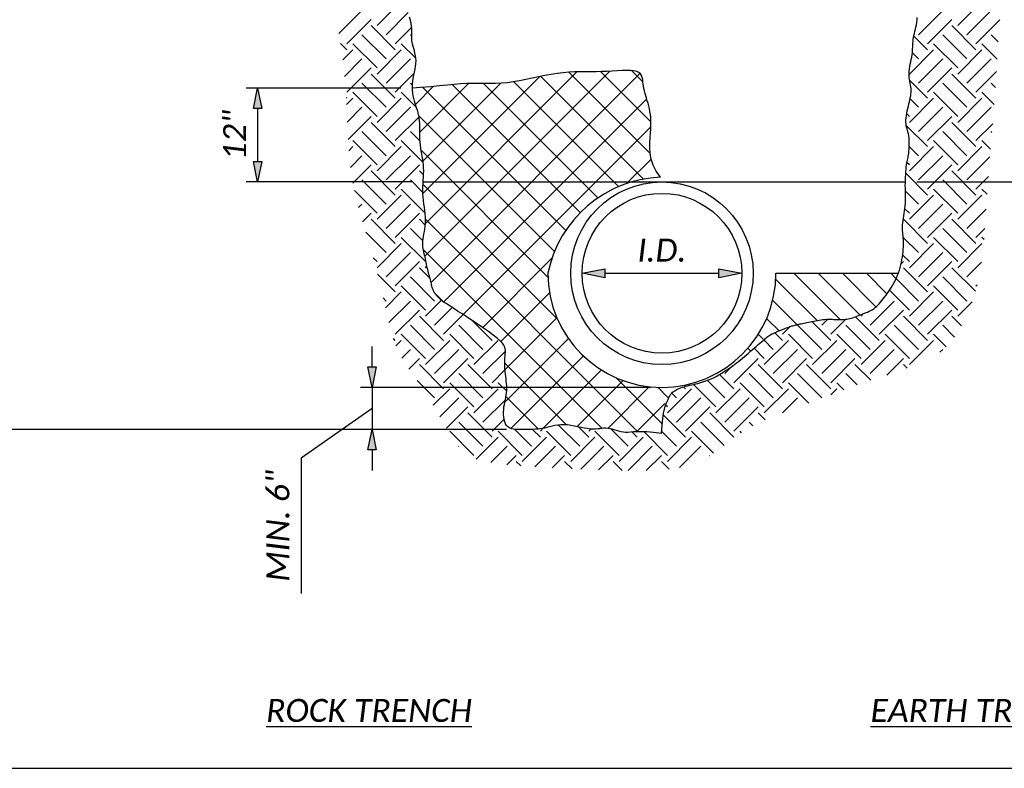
# Model space of a CAD drawing. Header units: feet. Extents: x 100 to 230, y 0 to 21.
# Tile 13 of 31: x 103.69 to 109.72, y 12.73 to 17.31. Entities that reach past the tile are written whole.
import ezdxf

# ---------------------------------------------------------------- set-up
doc = ezdxf.new("R2010")
doc.units = ezdxf.units.FT
doc.header["$MEASUREMENT"] = 0
for name, color, linetype in [('PF_P_Text', 7, 'Continuous'), ('SC_Shading1', 253, 'Continuous'), ('SH_Text', 7, 'Continuous')]:
    doc.layers.add(name, color=color, linetype=linetype)
doc.styles.add('Slanted-Normal', font='calibrii.ttf', dxfattribs={"height": 0.14})
doc.dimstyles.new('Dec-0  Slanted', dxfattribs={"dimtxt": 0.14, "dimasz": 0.14, "dimexe": 0.07, "dimexo": 0.07, "dimgap": 0.07, "dimtad": 1, "dimdec": 0, "dimzin": 3, "dimdsep": 46, "dimtxsty": 'Slanted-Normal', "dimblk": 'Dim1', "dimcen": 0, "dimclrd": 95, "dimclre": 95, "dimclrt": 7, "dimaunit": 1, "dimadec": 5, "dimazin": 3, "dimtfac": 1, "dimtdec": 0, "dimtmove": 1, "dimatfit": 0, "dimldrblk": 'Dim1', "dimfxl": 1, "dimtolj": 1, "dimtzin": 0, "dimlwd": -1, "dimlwe": -1, "dimarcsym": 0})
doc.dimstyles.new('Dec-1  Slanted', dxfattribs={"dimtxt": 0.14, "dimasz": 0.125, "dimexe": 0.07, "dimexo": 0.07, "dimgap": 0.07, "dimtad": 1, "dimdec": 1, "dimzin": 3, "dimdsep": 46, "dimtxsty": 'Slanted-Normal', "dimblk": 'Dim1', "dimcen": 0, "dimclrd": 95, "dimclre": 95, "dimclrt": 7, "dimadec": 1, "dimazin": 3, "dimtfac": 1, "dimtdec": 1, "dimtix": 1, "dimtofl": 0, "dimtmove": 1, "dimatfit": 3, "dimldrblk": 'Dim1', "dimfxl": 1, "dimtolj": 1, "dimtzin": 0, "dimlwd": -1, "dimlwe": -1, "dimarcsym": 0})

# ---------------------------------------------------------------- blocks, each defined once
blk = doc.blocks.new('*X837')
at = {"color": 0}
for p, q in [((2.5522, 5.1376), (2.6848, 5.2702)), ((5.7342, 5.1376), (5.8668, 5.2702)), ((2.343, 5.094), (2.4693, 5.2204)), ((2.6019, 5.0879), (2.7232, 5.2091)), ((5.5187, 5.0879), (5.6513, 5.2204)), ((5.7839, 5.0879), (5.9165, 5.2204)), ((2.3865, 5.0381), (2.5191, 5.1707)), ((2.6517, 5.005), (2.5191, 5.1376)), ((2.6517, 5.0381), (2.7418, 5.1283)), ((5.5685, 5.0381), (5.701, 5.1707)), ((5.8336, 5.005), (5.701, 5.1376)), ((5.8336, 5.0381), (5.9645, 5.169)), ((2.6019, 4.9553), (2.4693, 5.0879)), ((2.7423, 5.08), (2.7345, 5.0879)), ((5.5685, 5.005), (5.4932, 5.0802)), ((5.7839, 4.9553), (5.6513, 5.0879)), ((5.9563, 5.048), (5.9165, 5.0879)), ((2.3865, 5.005), (2.3517, 5.0398)), ((2.5522, 4.9056), (2.4196, 5.0381)), ((2.7645, 4.9584), (2.6848, 5.0381)), ((5.7342, 4.9056), (5.6016, 5.0381)), ((5.9505, 4.9544), (5.8668, 5.0381)), ((2.3639, 4.9493), (2.4196, 5.005)), ((2.5522, 4.8724), (2.6848, 5.005)), ((5.469, 4.8724), (5.6016, 5.005)), ((5.5187, 4.9553), (5.4854, 4.9886)), ((5.7342, 4.8724), (5.8668, 5.005)), ((2.3736, 4.8595), (2.4693, 4.9553)), ((2.6019, 4.8227), (2.7345, 4.9553)), ((5.5187, 4.8227), (5.6513, 4.9553)), ((5.7839, 4.8227), (5.9165, 4.9553)), ((2.3865, 4.773), (2.5191, 4.9056)), ((2.6517, 4.7398), (2.5191, 4.8724)), ((2.6517, 4.773), (2.7552, 4.8766)), ((5.5685, 4.773), (5.701, 4.9056)), ((5.8336, 4.7398), (5.701, 4.8724)), ((5.8336, 4.773), (5.9463, 4.8856)), ((2.6019, 4.6901), (2.4693, 4.8227)), ((2.7456, 4.8116), (2.7345, 4.8227)), ((5.5685, 4.7398), (5.4707, 4.8376)), ((5.7839, 4.6901), (5.6513, 4.8227)), ((5.9406, 4.7986), (5.9165, 4.8227)), ((2.5522, 4.6404), (2.4196, 4.773)), ((2.7668, 4.691), (2.6848, 4.773)), ((5.7342, 4.6404), (5.6016, 4.773)), ((5.9339, 4.7059), (5.8668, 4.773)), ((2.3865, 4.7398), (2.3824, 4.7439)), ((2.3847, 4.7048), (2.4196, 4.7398)), ((2.5522, 4.6072), (2.6848, 4.7398)), ((5.469, 4.6072), (5.6016, 4.7398)), ((5.5187, 4.6901), (5.4726, 4.7362)), ((5.7342, 4.6072), (5.8668, 4.7398)), ((2.3889, 4.6097), (2.4693, 4.6901)), ((2.3932, 4.5145), (2.5191, 4.6404)), ((2.6019, 4.5575), (2.7345, 4.6901)), ((5.469, 4.6404), (5.4545, 4.6549)), ((5.5187, 4.5575), (5.6513, 4.6901)), ((5.5685, 4.5078), (5.701, 4.6404)), ((5.7839, 4.5575), (5.9165, 4.6901)), ((2.6517, 4.4747), (2.5191, 4.6072)), ((2.6517, 4.5078), (2.7819, 4.6381)), ((2.7851, 4.6063), (2.7842, 4.6072)), ((5.5685, 4.4747), (5.4517, 4.5914)), ((5.8336, 4.4747), (5.701, 4.6072)), ((5.8336, 4.5078), (5.9255, 4.5997)), ((2.6019, 4.4249), (2.4693, 4.5575)), ((2.7876, 4.5045), (2.7345, 4.5575)), ((5.7839, 4.4249), (5.6513, 4.5575)), ((5.9216, 4.5524), (5.9165, 4.5575)), ((2.5522, 4.3752), (2.4196, 4.5078)), ((2.8044, 4.3882), (2.6848, 4.5078)), ((5.7342, 4.3752), (5.6016, 4.5078)), ((5.914, 4.4606), (5.8668, 4.5078)), ((2.3971, 4.4521), (2.4196, 4.4747)), ((2.4058, 4.3614), (2.4693, 4.4249)), ((2.5522, 4.3421), (2.6848, 4.4747)), ((2.6019, 4.2924), (2.7345, 4.4249)), ((5.5187, 4.4249), (5.4682, 4.4754)), ((5.469, 4.3421), (5.6016, 4.4747)), ((5.5187, 4.2924), (5.6513, 4.4249)), ((5.7342, 4.3421), (5.8668, 4.4747)), ((2.419, 4.2751), (2.5191, 4.3752)), ((2.6517, 4.2426), (2.7842, 4.3752)), ((5.469, 4.3752), (5.4556, 4.3887)), ((5.5685, 4.2426), (5.701, 4.3752)), ((5.7839, 4.2924), (5.9106, 4.419)), ((2.6517, 4.2095), (2.5191, 4.3421)), ((2.8068, 4.3195), (2.7842, 4.3421)), ((5.5685, 4.2095), (5.4489, 4.329)), ((5.8336, 4.2095), (5.701, 4.3421)), ((2.6019, 4.1598), (2.4693, 4.2924)), ((2.8033, 4.2236), (2.7345, 4.2924)), ((5.7839, 4.1598), (5.6513, 4.2924)), ((5.8336, 4.2426), (5.9019, 4.3109)), ((2.5522, 4.1101), (2.4274, 4.2349)), ((2.5522, 4.0769), (2.6848, 4.2095)), ((2.8145, 4.1129), (2.6848, 4.2426)), ((5.5187, 4.1598), (5.447, 4.2315)), ((5.469, 4.0769), (5.6016, 4.2095)), ((5.7342, 4.1101), (5.6016, 4.2426)), ((5.7342, 4.0769), (5.8668, 4.2095)), ((5.895, 4.2144), (5.8668, 4.2426)), ((2.4507, 4.1411), (2.4693, 4.1598)), ((2.6019, 4.0272), (2.7345, 4.1598)), ((5.5187, 4.0272), (5.6513, 4.1598)), ((2.4727, 4.0637), (2.5191, 4.1101)), ((2.6517, 3.9775), (2.7842, 4.1101)), ((5.469, 4.1101), (5.4445, 4.1346)), ((5.5685, 3.9775), (5.701, 4.1101)), ((5.7839, 4.0272), (5.8898, 4.133)), ((2.6517, 3.9443), (2.5191, 4.0769)), ((2.8158, 4.0454), (2.7842, 4.0769)), ((5.5685, 3.9443), (5.4359, 4.0769)), ((5.8336, 3.9443), (5.701, 4.0769)), ((2.6019, 3.8946), (2.4898, 4.0068)), ((2.8029, 3.9588), (2.7345, 4.0272)), ((5.7839, 3.8946), (5.6513, 4.0272)), ((5.8336, 3.9775), (5.8826, 4.0265)), ((2.5522, 3.8117), (2.6848, 3.9443)), ((2.8174, 3.8449), (2.6848, 3.9775)), ((5.5187, 3.8946), (5.4353, 3.978)), ((5.469, 3.8117), (5.6016, 3.9443)), ((5.7342, 3.8449), (5.6016, 3.9775)), ((5.7342, 3.8117), (5.8668, 3.9443)), ((5.8778, 3.9664), (5.8668, 3.9775)), ((2.6019, 3.762), (2.7345, 3.8946)), ((5.5187, 3.762), (5.6513, 3.8946)), ((2.5522, 3.8449), (2.531, 3.8661)), ((2.6517, 3.7123), (2.7842, 3.8449)), ((5.4229, 3.8319), (5.4359, 3.8449)), ((5.469, 3.8449), (5.4319, 3.882)), ((5.5685, 3.7123), (5.701, 3.8449)), ((5.7839, 3.762), (5.8635, 3.8416)), ((2.8419, 3.7541), (2.7842, 3.8117)), ((2.8174, 3.8117), (2.8253, 3.8197)), ((5.5685, 3.6792), (5.4359, 3.8117)), ((5.8303, 3.6825), (5.701, 3.8117)), ((2.6517, 3.6792), (2.5548, 3.7761)), ((2.8671, 3.6294), (2.7345, 3.762)), ((5.5187, 3.6294), (5.3963, 3.7519)), ((5.7839, 3.6294), (5.6513, 3.762)), ((2.5977, 3.5921), (2.6848, 3.6792)), ((2.8174, 3.5797), (2.6848, 3.7123)), ((5.469, 3.5797), (5.3603, 3.6884)), ((5.469, 3.5466), (5.6016, 3.6792)), ((5.7342, 3.5797), (5.6016, 3.7123)), ((5.8336, 3.7123), (5.84, 3.7187)), ((2.6019, 3.6294), (2.5854, 3.646)), ((2.617, 3.512), (2.7345, 3.6294)), ((2.8174, 3.5466), (2.9045, 3.6337)), ((5.2536, 3.4969), (5.3862, 3.6294)), ((5.5187, 3.4969), (5.6513, 3.6294)), ((5.7342, 3.5466), (5.8126, 3.625)), ((2.6517, 3.4471), (2.7842, 3.5797)), ((2.8671, 3.4969), (2.9637, 3.5935)), ((5.3033, 3.4471), (5.4359, 3.5797)), ((5.5685, 3.4471), (5.701, 3.5797)), ((2.9168, 3.414), (2.7842, 3.5466)), ((2.9168, 3.4471), (3.0243, 3.5547)), ((3.182, 3.414), (3.0728, 3.5232)), ((5.0381, 3.414), (4.9344, 3.5177)), ((4.9884, 3.4969), (5.0214, 3.5299)), ((5.0381, 3.4471), (5.1207, 3.5297)), ((5.3033, 3.414), (5.1737, 3.5436)), ((5.2039, 3.5466), (5.218, 3.5607)), ((5.5685, 3.414), (5.4359, 3.5466)), ((5.755, 3.4926), (5.701, 3.5466)), ((2.8671, 3.3643), (2.7345, 3.4969)), ((3.1323, 3.3643), (2.9997, 3.4969)), ((4.773, 3.414), (4.731, 3.456)), ((4.773, 3.4471), (4.8152, 3.4894)), ((4.9884, 3.3643), (4.8558, 3.4969)), ((5.2536, 3.3643), (5.121, 3.4969)), ((5.5187, 3.3643), (5.3862, 3.4969)), ((5.7165, 3.4316), (5.6513, 3.4969)), ((2.6517, 3.414), (2.6418, 3.4239)), ((2.6555, 3.3847), (2.6848, 3.414)), ((2.8174, 3.3146), (2.6848, 3.4471)), ((2.8174, 3.2814), (2.95, 3.414)), ((3.0825, 3.3146), (2.95, 3.4471)), ((3.0825, 3.2814), (3.2151, 3.414)), ((3.182, 3.4471), (3.1823, 3.4475)), ((4.7233, 3.3643), (4.6706, 3.4169)), ((4.6735, 3.2814), (4.8061, 3.414)), ((4.9387, 3.3146), (4.8061, 3.4471)), ((4.9387, 3.2814), (5.0713, 3.414)), ((5.2039, 3.3146), (5.0713, 3.4471)), ((5.2039, 3.2814), (5.3364, 3.414)), ((5.469, 3.3146), (5.3364, 3.4471)), ((5.469, 3.2814), (5.6016, 3.414)), ((5.6705, 3.3782), (5.6016, 3.4471)), ((2.687, 3.3167), (2.7345, 3.3643)), ((2.8671, 3.2317), (2.9997, 3.3643)), ((3.1323, 3.2317), (3.2552, 3.3547)), ((4.6735, 3.3146), (4.6176, 3.3705)), ((4.7233, 3.2317), (4.8558, 3.3643)), ((4.9884, 3.2317), (5.121, 3.3643)), ((5.2536, 3.2317), (5.3862, 3.3643)), ((5.6354, 3.3484), (5.6513, 3.3643)), ((2.7258, 3.2562), (2.7842, 3.3146)), ((2.9168, 3.182), (3.0494, 3.3146)), ((4.5078, 3.182), (4.6404, 3.3146)), ((4.773, 3.182), (4.9056, 3.3146)), ((5.0381, 3.182), (5.1707, 3.3146)), ((5.3451, 3.2238), (5.4359, 3.3146)), ((2.9168, 3.1488), (2.7842, 3.2814)), ((3.182, 3.1488), (3.0494, 3.2814)), ((3.182, 3.182), (3.2527, 3.2527)), ((4.4581, 3.2317), (4.502, 3.2756)), ((4.773, 3.1488), (4.6404, 3.2814)), ((5.0381, 3.1488), (4.9056, 3.2814)), ((5.2571, 3.1951), (5.1707, 3.2814)), ((5.4564, 3.2609), (5.4359, 3.2814)), ((2.8671, 3.0991), (2.7716, 3.1947)), ((3.1323, 3.0991), (2.9997, 3.2317)), ((4.4581, 3.0991), (4.3622, 3.195)), ((4.5078, 3.1488), (4.4292, 3.2275)), ((4.7233, 3.0991), (4.5907, 3.2317)), ((4.9884, 3.0991), (4.8558, 3.2317)), ((5.1828, 3.1699), (5.121, 3.2317)), ((2.8598, 3.0587), (2.95, 3.1488)), ((3.0825, 3.0494), (2.95, 3.182)), ((3.0825, 3.0163), (3.2151, 3.1488)), ((3.2623, 3.1348), (3.2151, 3.182)), ((4.1432, 3.0163), (4.2758, 3.1488)), ((4.2426, 3.1488), (4.232, 3.1595)), ((4.4084, 3.0494), (4.2852, 3.1726)), ((4.4084, 3.0163), (4.541, 3.1488)), ((4.6735, 3.0494), (4.541, 3.182)), ((4.6735, 3.0163), (4.8061, 3.1488)), ((4.9188, 3.0693), (4.8061, 3.182)), ((5.0382, 3.1157), (5.0713, 3.1488)), ((5.1099, 3.1433), (5.0713, 3.182)), ((2.8966, 2.996), (2.9997, 3.0991)), ((3.1323, 2.9665), (3.2548, 3.089)), ((4.1929, 3.0991), (4.1667, 3.1254)), ((4.1929, 2.9665), (4.3255, 3.0991)), ((4.4581, 2.9665), (4.5907, 3.0991)), ((4.7729, 3.0162), (4.8558, 3.0991)), ((2.9327, 2.9327), (3.0494, 3.0494)), ((4.1432, 3.0494), (4.1328, 3.0598)), ((4.2426, 2.9168), (4.3752, 3.0494)), ((4.5078, 2.9168), (4.6404, 3.0494)), ((3.182, 2.8837), (3.0494, 3.0163)), ((3.182, 2.9168), (3.2479, 2.9827)), ((4.2426, 2.8837), (4.1205, 3.0058)), ((4.5078, 2.8837), (4.3752, 3.0163)), ((4.6779, 2.9787), (4.6404, 3.0163)), ((3.0825, 2.7842), (2.95, 2.9168)), ((3.1323, 2.834), (2.9997, 2.9665)), ((3.3477, 2.7842), (3.2151, 2.9168)), ((3.3974, 2.834), (3.3044, 2.927)), ((3.4471, 2.8837), (3.4043, 2.9265)), ((3.4471, 2.9168), (3.4628, 2.9324)), ((3.6129, 2.7842), (3.4803, 2.9168)), ((3.6626, 2.834), (3.5462, 2.9504)), ((3.7123, 2.8837), (3.6559, 2.9401)), ((3.7123, 2.9168), (3.7239, 2.9284)), ((3.878, 2.7842), (3.7455, 2.9168)), ((3.9278, 2.834), (3.8326, 2.9291)), ((4.1929, 2.834), (4.1115, 2.9154)), ((4.3956, 2.797), (4.2758, 2.9168)), ((4.4534, 2.8387), (4.3255, 2.9665)), ((4.5496, 2.9082), (4.541, 2.9168)), ((4.6112, 2.946), (4.5907, 2.9665)), ((3.0956, 2.7642), (3.2151, 2.8837)), ((3.3477, 2.7511), (3.4803, 2.8837)), ((3.6129, 2.7511), (3.7455, 2.8837)), ((3.878, 2.7511), (4.0106, 2.8837)), ((3.9775, 2.8837), (3.9495, 2.9117)), ((4.1432, 2.7842), (4.0147, 2.9127)), ((4.1432, 2.7511), (4.2758, 2.8837)), ((2.9978, 2.832), (2.9997, 2.834)), ((3.1755, 2.7446), (3.2648, 2.834)), ((3.4169, 2.7208), (3.53, 2.834)), ((3.669, 2.7078), (3.7952, 2.834)), ((3.9278, 2.7014), (4.0603, 2.834)), ((4.2093, 2.7178), (4.3255, 2.834)), ((3.2635, 2.7332), (3.3146, 2.7842)), ((3.5107, 2.7152), (3.5797, 2.7842)), ((3.7651, 2.7044), (3.8449, 2.7842)), ((4.0273, 2.7015), (4.1101, 2.7842)), ((4.3735, 2.7826), (4.3752, 2.7842)), ((3.3393, 2.7264), (3.3146, 2.7511)), ((3.621, 2.7099), (3.5797, 2.7511)), ((3.8948, 2.7012), (3.8449, 2.7511)), ((4.152, 2.7091), (4.1101, 2.7511))]:
    blk.add_line(p, q, dxfattribs=at)
blk = doc.blocks.new('*X835')
at = {"color": 0}
for p, q in [((2.8034, 4.2176), (3.4444, 4.8587)), ((2.8137, 3.8743), (3.8269, 4.8876)), ((2.8165, 4.0539), (3.6465, 4.884)), ((2.8476, 3.7314), (3.9919, 4.8758)), ((4.0115, 4.297), (3.4489, 4.8596)), ((4.0481, 4.4372), (3.603, 4.8823)), ((4.0523, 4.6098), (3.7766, 4.8854)), ((4.0089, 4.8299), (3.9485, 4.8903)), ((2.7619, 4.7064), (2.8591, 4.8036)), ((2.7862, 4.5539), (3.0526, 4.8204)), ((2.8035, 4.3945), (3.2308, 4.8218)), ((3.665, 4.1132), (2.9637, 4.8145)), ((3.7614, 4.1936), (3.1346, 4.8203)), ((3.8757, 4.256), (3.3019, 4.8298)), ((3.5855, 4.0159), (2.8025, 4.7989)), ((2.9171, 3.6242), (4.0295, 4.7366)), ((3.5241, 3.9006), (2.7808, 4.6439)), ((3.0243, 3.5547), (4.0522, 4.5825)), ((3.4883, 3.7596), (2.793, 4.4549)), ((3.9191, 4.2727), (4.0535, 4.407)), ((3.5415, 3.5295), (2.804, 4.2671)), ((3.9811, 2.9132), (2.8169, 4.0773)), ((3.7861, 2.9314), (2.8052, 3.9123)), ((3.1308, 3.4843), (3.5102, 3.8638)), ((2.9153, 3.6255), (2.8705, 3.6703)), ((3.2304, 3.4072), (3.4974, 3.6742)), ((3.2527, 3.2527), (3.5379, 3.5379)), ((3.2519, 3.0751), (3.601, 3.4242)), ((3.285, 2.9314), (3.6827, 3.3292)), ((3.5898, 2.9509), (3.2516, 3.2891)), ((3.4628, 2.9324), (3.7823, 3.2519)), ((3.6487, 2.9416), (3.9011, 3.194)), ((4.1154, 2.9557), (3.8608, 3.2103)), ((3.8159, 2.932), (4.0444, 3.1605)), ((4.1461, 3.1018), (4.0909, 3.157)), ((3.4359, 2.9281), (3.2581, 3.1058)), ((3.9737, 2.913), (4.1288, 3.0681))]:
    blk.add_line(p, q, dxfattribs=at)
blk = doc.blocks.new('*X836')
at = {"color": 0}
for p, q in [((5.0888, 3.529), (4.8365, 3.7813)), ((5.1975, 3.553), (4.9691, 3.7813)), ((5.2869, 3.5961), (5.1017, 3.7813)), ((5.348, 3.6676), (5.2343, 3.7813)), ((5.3949, 3.7533), (5.3669, 3.7813)), ((4.9614, 3.5239), (4.7372, 3.7481)), ((4.8522, 3.5005), (4.7206, 3.6321)), ((4.7568, 3.4634), (4.6874, 3.5327)), ((4.6678, 3.4197), (4.6414, 3.4461)), ((4.5984, 3.3566), (4.5845, 3.3704))]:
    blk.add_line(p, q, dxfattribs=at)
blk = doc.blocks.new('Dim1')
h = blk.add_hatch(color=4)
h.dxf.hatch_style = 1
h.paths.add_polyline_path([(0, 0), (-1, -0.2), (-1, 0.2)])
at = {"color": 4}
blk.add_lwpolyline([(0, 0), (-1, -0.2), (-1, 0.2), (0, 0)], dxfattribs=at)
blk = doc.blocks.new('*D889')
at = {"layer": 'Defpoints', "color": 0, "transparency": 16777216}
for p in [(106.0981, 16.8878), (105.1506, 16.3136), (106.1641, 16.3136)]:
    blk.add_point(p, dxfattribs=at)
at = {"layer": 'PF_P_Text', "color": 95, "linetype": 'Continuous', "transparency": 16777216}
for p, q in [((106.0281, 16.8878), (105.0806, 16.8878)), ((105.1506, 16.7628), (105.1506, 16.4386)), ((106.0941, 16.3136), (105.0806, 16.3136))]:
    blk.add_line(p, q, dxfattribs=at)
at = {"layer": 'PF_P_Text', "color": 95, "transparency": 16777216, "xscale": 0.125, "yscale": 0.125, "zscale": 0.125}
for p, rotation in [((105.1506, 16.8878), 90), ((105.1506, 16.3136), 270)]:
    blk.add_blockref('Dim1', p, dxfattribs=dict(at, rotation=rotation))
at = {"layer": 'PF_P_Text', "color": 7, "transparency": 16777216, "insert": (105.0099, 16.6007), "char_height": 0.14, "attachment_point": 5, "rotation": 90, "style": 'Slanted-Normal'}
blk.add_mtext('\\A1;12"', dxfattribs=at)
blk = doc.blocks.new('*D890')
at = {"layer": 'Defpoints', "color": 0, "transparency": 16777216}
for p in [(104.0364, 18.9141), (103.5916, 14.7996), (106.743, 14.7996)]:
    blk.add_point(p, dxfattribs=at)
at = {"layer": 'PF_P_Text', "color": 95, "linetype": 'Continuous', "transparency": 16777216}
for p, q in [((103.9664, 18.9141), (103.5216, 18.9141)), ((103.5916, 18.7891), (103.5916, 14.9246)), ((106.673, 14.7996), (103.5216, 14.7996))]:
    blk.add_line(p, q, dxfattribs=at)
at = {"layer": 'PF_P_Text', "color": 95, "transparency": 16777216, "xscale": 0.125, "yscale": 0.125, "zscale": 0.125}
for p, rotation in [((103.5916, 18.9141), 90), ((103.5916, 14.7996), 270)]:
    blk.add_blockref('Dim1', p, dxfattribs=dict(at, rotation=rotation))
at = {"layer": 'PF_P_Text', "color": 7, "transparency": 16777216, "insert": (103.4499, 16.8568), "char_height": 0.14, "attachment_point": 5, "rotation": 90, "style": 'Slanted-Normal'}
blk.add_mtext('\\A1;COMPACT IN 12" LIFTS', dxfattribs=at)
blk = doc.blocks.new('*D891')
at = {"layer": 'Defpoints', "color": 0, "transparency": 16777216}
for p in [(107.625, 15.0571), (105.8508, 14.7996), (106.743, 14.7996)]:
    blk.add_point(p, dxfattribs=at)
at = {"layer": 'PF_P_Text', "color": 95, "linetype": 'Continuous', "transparency": 16777216}
for p, q in [((105.8508, 15.1821), (105.8508, 15.3071)), ((107.555, 15.0571), (105.7808, 15.0571)), ((105.8508, 15.0571), (105.8508, 14.7996)), ((105.8508, 14.9284), (105.417, 14.6236)), ((106.673, 14.7996), (105.7808, 14.7996)), ((105.8508, 14.6746), (105.8508, 14.5496)), ((105.417, 14.6236), (105.417, 13.7973))]:
    blk.add_line(p, q, dxfattribs=at)
at = {"layer": 'PF_P_Text', "color": 95, "transparency": 16777216, "xscale": 0.125, "yscale": 0.125, "zscale": 0.125}
for p, rotation in [((105.8508, 15.0571), 270), ((105.8508, 14.7996), 90)]:
    blk.add_blockref('Dim1', p, dxfattribs=dict(at, rotation=rotation))
at = {"layer": 'PF_P_Text', "color": 7, "transparency": 16777216, "insert": (105.2754, 14.2104), "char_height": 0.14, "attachment_point": 5, "rotation": 90, "style": 'Slanted-Normal'}
blk.add_mtext('\\A1;MIN. 6"', dxfattribs=at)
blk = doc.blocks.new('*D892')
at = {"layer": 'Defpoints', "color": 0, "transparency": 16777216}
for p in [(110.8866, 19.2808), (109.115, 16.3136), (111.2938, 16.3136)]:
    blk.add_point(p, dxfattribs=at)
at = {"layer": 'PF_P_Text', "color": 95, "linetype": 'Continuous', "transparency": 16777216}
for p, q in [((110.9566, 19.2808), (111.3638, 19.2808)), ((111.2938, 19.1558), (111.2938, 16.4386)), ((109.185, 16.3136), (111.3638, 16.3136))]:
    blk.add_line(p, q, dxfattribs=at)
at = {"layer": 'PF_P_Text', "color": 95, "transparency": 16777216, "xscale": 0.125, "yscale": 0.125, "zscale": 0.125}
for p, rotation in [((111.2938, 19.2808), 90), ((111.2938, 16.3136), 270)]:
    blk.add_blockref('Dim1', p, dxfattribs=dict(at, rotation=rotation))
at = {"layer": 'PF_P_Text', "color": 7, "transparency": 16777216, "insert": (110.9181, 17.5861), "char_height": 0.14, "width": 0.600727, "attachment_point": 5, "rotation": 90, "style": 'Slanted-Normal'}
blk.add_mtext('\\A1;5\'-0" MIN. COVER', dxfattribs=at)
blk = doc.blocks.new('*D893')
at = {"layer": 'Defpoints', "color": 0, "transparency": 16777216}
for p in [(107.1364, 15.7552), (108.1136, 15.7552), (108.1136, 15.7552)]:
    blk.add_point(p, dxfattribs=at)
at = {"layer": 'PF_P_Text', "color": 95, "linetype": 'Continuous', "transparency": 16777216}
blk.add_line((107.2764, 15.7552), (107.9736, 15.7552), dxfattribs=at)
at = {"layer": 'PF_P_Text', "color": 95, "transparency": 16777216, "xscale": 0.14, "yscale": 0.14, "zscale": 0.14, "rotation": 180}
blk.add_blockref('Dim1', (107.1364, 15.7552), dxfattribs=at)
at = {"layer": 'PF_P_Text', "color": 95, "transparency": 16777216, "xscale": 0.14, "yscale": 0.14, "zscale": 0.14}
blk.add_blockref('Dim1', (108.1136, 15.7552), dxfattribs=at)
at = {"layer": 'PF_P_Text', "color": 7, "transparency": 16777216, "insert": (107.625, 15.8956), "char_height": 0.14, "attachment_point": 5, "style": 'Slanted-Normal'}
blk.add_mtext('\\A1;I.D.', dxfattribs=at)

msp = doc.modelspace()

# ---------------------------------------------------------------- linework, layer by layer
at = {"layer": 'SH_Text'}
msp.add_line((106.1641, 16.3136), (109.115, 16.3136), dxfattribs=at)
msp.add_lwpolyline([(102.9222, 20.75), (102.9222, 12.7276), (112.3278, 12.7276), (112.3278, 20.75)], close=True, dxfattribs=at)
for points in [[(106.0987, 16.8751), (106.0978, 16.8933), (106.0982, 16.9117), (106.1, 16.9302), (106.1028, 16.9486), (106.1064, 16.9668), (106.1102, 16.9849), (106.1139, 17.0027), (106.117, 17.0201), (106.1192, 17.0372), (106.12, 17.0537), (106.1192, 17.0698), (106.117, 17.0853), (106.1137, 17.1003), (106.1099, 17.115), (106.1059, 17.1292), (106.1019, 17.143), (106.0985, 17.1565), (106.096, 17.1696), (106.0947, 17.1826), (106.0943, 17.1955), (106.0944, 17.2085), (106.0948, 17.222), (106.0949, 17.236), (106.0945, 17.2509), (106.0932, 17.2668), (106.0906, 17.284), (106.0865, 17.3026), (106.0811, 17.3225)], [(107.6226, 14.7748), (107.6262, 14.8263), (107.6305, 14.8676), (107.6352, 14.8999), (107.6402, 14.9247), (107.6452, 14.9433), (107.6501, 14.9572), (107.6547, 14.9676), (107.6589, 14.9759), (107.6624, 14.9832), (107.6654, 14.99), (107.6682, 14.9962), (107.6708, 15.002), (107.6737, 15.0074), (107.6768, 15.0125), (107.6805, 15.0175), (107.6849, 15.0224), (107.6903, 15.0273), (107.6965, 15.0321), (107.7036, 15.0368), (107.7114, 15.0415), (107.72, 15.0459), (107.7292, 15.0502), (107.739, 15.0542), (107.7493, 15.0579), (107.7602, 15.0613), (107.7714, 15.0644), (107.783, 15.0673), (107.7949, 15.0701), (107.807, 15.0728), (107.8193, 15.0757), (107.8317, 15.0786), (107.8442, 15.0817), (107.8567, 15.0851), (107.869, 15.0888), (107.8812, 15.0926), (107.8931, 15.0966), (107.9046, 15.1008), (107.9156, 15.105), (107.9261, 15.1093), (107.936, 15.1136), (107.9451, 15.118), (107.9536, 15.1223), (107.9617, 15.1267), (107.9693, 15.1311), (107.9768, 15.1356), (107.9841, 15.1402), (107.9915, 15.1449), (107.9989, 15.1497), (108.0067, 15.1547), (108.0147, 15.1598), (108.0231, 15.1653), (108.0319, 15.1711), (108.041, 15.1772), (108.0506, 15.1839), (108.0607, 15.1911), (108.0713, 15.1989), (108.0824, 15.2074), (108.094, 15.2164), (108.1059, 15.226), (108.1181, 15.2359), (108.1305, 15.2461), (108.1429, 15.2566), (108.1553, 15.2671), (108.1676, 15.2778), (108.1797, 15.2883), (108.1915, 15.2987), (108.203, 15.3088), (108.214, 15.3185), (108.2245, 15.3278), (108.2344, 15.3365), (108.2437, 15.3445), (108.2522, 15.3517), (108.26, 15.3581), (108.2671, 15.3637), (108.2737, 15.3686), (108.28, 15.3729), (108.2862, 15.3769), (108.2923, 15.3805), (108.2986, 15.3839), (108.3051, 15.3871), (108.3121, 15.3904), (108.3195, 15.3937), (108.3272, 15.3969), (108.3351, 15.4001), (108.3431, 15.4033), (108.351, 15.4065), (108.3589, 15.4096), (108.3667, 15.4126), (108.3741, 15.4155), (108.3813, 15.4184), (108.3883, 15.4211), (108.3951, 15.4238), (108.4016, 15.4263), (108.408, 15.4286), (108.4142, 15.4308), (108.4202, 15.4328), (108.4261, 15.4346), (108.4319, 15.4362), (108.4378, 15.4377), (108.4437, 15.4391), (108.4498, 15.4405), (108.4562, 15.442), (108.4628, 15.4434), (108.4699, 15.445), (108.4775, 15.4467), (108.4855, 15.4485), (108.4939, 15.4504), (108.5029, 15.4523), (108.5122, 15.4544), (108.522, 15.4565), (108.5323, 15.4587), (108.5429, 15.4608), (108.554, 15.463), (108.5653, 15.4652), (108.5768, 15.4672), (108.5882, 15.4691), (108.5996, 15.4708), (108.6106, 15.4722), (108.6213, 15.4733), (108.6314, 15.474), (108.6408, 15.4744), (108.6497, 15.4744), (108.6583, 15.4741), (108.6665, 15.4737), (108.6746, 15.4731), (108.6827, 15.4726), (108.6909, 15.4721), (108.6994, 15.4717), (108.7083, 15.4715), (108.7175, 15.4716), (108.7269, 15.472), (108.7365, 15.4726), (108.7461, 15.4735), (108.7557, 15.4748), (108.7653, 15.4764), (108.7746, 15.4784), (108.7837, 15.4808), (108.7926, 15.4835), (108.8013, 15.4865), (108.81, 15.4897), (108.8187, 15.4931), (108.8275, 15.4966), (108.8364, 15.5001), (108.8455, 15.5036), (108.8548, 15.5071), (108.8643, 15.5106), (108.874, 15.5143), (108.8837, 15.5182), (108.8933, 15.5224), (108.9029, 15.5271), (108.9122, 15.5323), (108.9213, 15.5382), (108.9301, 15.5449), (108.9387, 15.5522), (108.947, 15.5602), (108.9552, 15.5689), (108.9633, 15.5782), (108.9714, 15.588), (108.9796, 15.5984), (108.988, 15.6093), (108.9965, 15.6207), (109.0052, 15.6325), (109.0138, 15.6448), (109.0224, 15.6575), (109.0308, 15.6706), (109.039, 15.6842), (109.0467, 15.6982), (109.0541, 15.7126), (109.0608, 15.7275), (109.0671, 15.7426), (109.0728, 15.7581), (109.078, 15.7739), (109.0827, 15.7899), (109.0868, 15.806), (109.0905, 15.8222), (109.0937, 15.8384), (109.0964, 15.8547), (109.0987, 15.8708), (109.1005, 15.8868), (109.1019, 15.9024), (109.1028, 15.9175), (109.1033, 15.9321), (109.1034, 15.9461), (109.1031, 15.9592), (109.1023, 15.9716), (109.1014, 15.9832), (109.1003, 15.9944), (109.0992, 16.0054), (109.0983, 16.0163), (109.0977, 16.0275), (109.0976, 16.039), (109.0981, 16.0511), (109.0993, 16.0639), (109.1011, 16.0775), (109.1032, 16.0916), (109.1056, 16.1062), (109.1081, 16.1212), (109.1104, 16.1363), (109.1125, 16.1516), (109.1141, 16.1668), (109.1152, 16.182), (109.1157, 16.1971), (109.1159, 16.2122), (109.1158, 16.2274), (109.1155, 16.2429), (109.1151, 16.2586), (109.1148, 16.2748), (109.1147, 16.2914), (109.1148, 16.3084), (109.1152, 16.3257), (109.1159, 16.343), (109.1168, 16.3599), (109.1178, 16.3762), (109.1191, 16.3915), (109.1205, 16.4056), (109.1221, 16.4181), (109.1238, 16.4289), (109.1256, 16.4384), (109.1275, 16.4468), (109.1293, 16.4547), (109.1311, 16.4625), (109.1328, 16.4706), (109.1344, 16.4795), (109.1359, 16.4896), (109.1371, 16.5012), (109.1381, 16.514), (109.1388, 16.5278), (109.1391, 16.5421), (109.139, 16.5565), (109.1384, 16.5708), (109.1374, 16.5845), (109.1358, 16.5973), (109.1336, 16.6089), (109.131, 16.6196), (109.1282, 16.6295), (109.1254, 16.6391), (109.1228, 16.6486), (109.1206, 16.6584), (109.119, 16.6687), (109.1183, 16.6798), (109.1185, 16.692), (109.1196, 16.7051), (109.1214, 16.719), (109.1239, 16.7333), (109.1267, 16.7478), (109.1299, 16.7623), (109.1332, 16.7767), (109.1365, 16.7905), (109.1397, 16.8038), (109.1426, 16.8165), (109.1452, 16.8286), (109.1474, 16.8404), (109.1491, 16.8518), (109.1502, 16.8629), (109.1506, 16.8739), (109.1502, 16.8848), (109.149, 16.8956), (109.1472, 16.9066), (109.145, 16.9176), (109.1427, 16.9289), (109.1405, 16.9405), (109.1387, 16.9525), (109.1376, 16.9649), (109.1374, 16.9778), (109.1382, 16.9912), (109.14, 17.0052), (109.1424, 17.0194), (109.1452, 17.0337), (109.1483, 17.0481), (109.1514, 17.0624), (109.1541, 17.0764), (109.1564, 17.0899), (109.1579, 17.103), (109.1589, 17.1156), (109.1595, 17.1278), (109.16, 17.1397), (109.1603, 17.1514), (109.1608, 17.1629), (109.1617, 17.1745), (109.1631, 17.1861), (109.1651, 17.1978), (109.1676, 17.2098), (109.1705, 17.222), (109.1735, 17.2346), (109.1766, 17.2475), (109.1796, 17.2609), (109.1823, 17.2747), (109.1845, 17.2892), (109.1862, 17.3042), (109.1874, 17.3197)], [(107.6154, 16.343), (107.5891, 16.3797), (107.5708, 16.4162), (107.5591, 16.4521), (107.5527, 16.4871), (107.5505, 16.521), (107.5511, 16.5534), (107.5532, 16.5841), (107.5555, 16.6128), (107.5571, 16.6393), (107.5577, 16.6636), (107.5573, 16.6862), (107.5562, 16.7071), (107.5542, 16.7266), (107.5516, 16.7449), (107.5483, 16.7623), (107.5445, 16.7789), (107.5402, 16.795), (107.5355, 16.8106), (107.5308, 16.8259), (107.5261, 16.8408), (107.5217, 16.8555), (107.5177, 16.87), (107.5144, 16.8844), (107.5118, 16.8987), (107.5102, 16.913), (107.5089, 16.9269), (107.5073, 16.9403), (107.5047, 16.9528), (107.5004, 16.9642), (107.4938, 16.9742), (107.4842, 16.9824), (107.471, 16.9885), (107.4536, 16.9925), (107.4324, 16.9946), (107.4079, 16.9952), (107.3808, 16.9946), (107.3514, 16.9932), (107.3205, 16.9915), (107.2884, 16.9897), (107.2558, 16.9884), (107.2231, 16.9877), (107.1903, 16.9875), (107.1572, 16.9874), (107.1238, 16.9871), (107.0898, 16.9863), (107.0552, 16.9847), (107.0198, 16.9819), (106.9835, 16.9777), (106.9462, 16.9718), (106.9082, 16.9646), (106.8697, 16.9565), (106.8309, 16.9481), (106.7921, 16.9398), (106.7536, 16.9321), (106.7156, 16.9255), (106.6783, 16.9205), (106.642, 16.9173), (106.6064, 16.9158), (106.5713, 16.9153), (106.5364, 16.9155), (106.5013, 16.9159), (106.4658, 16.916), (106.4296, 16.9154), (106.3925, 16.9136), (106.3537, 16.9103), (106.3118, 16.9059), (106.2647, 16.9008), (106.2105, 16.8955), (106.1471, 16.8905), (106.0981, 16.8878)], [(107.6226, 14.7748), (107.5731, 14.781), (107.5324, 14.7844), (107.4992, 14.7857), (107.4724, 14.7855), (107.4507, 14.7845), (107.4327, 14.7832), (107.4173, 14.7822), (107.403, 14.7822), (107.389, 14.7836), (107.375, 14.7863), (107.3611, 14.7898), (107.3473, 14.7937), (107.3337, 14.7977), (107.3204, 14.8014), (107.3074, 14.8045), (107.2947, 14.8065), (107.2824, 14.8072), (107.2702, 14.8068), (107.258, 14.8057), (107.2454, 14.8043), (107.2323, 14.803), (107.2183, 14.802), (107.2033, 14.8018), (107.1869, 14.8027), (107.169, 14.805), (107.1499, 14.8084), (107.1299, 14.8125), (107.1091, 14.8168), (107.0881, 14.821), (107.067, 14.8247), (107.0462, 14.8274), (107.0259, 14.8288), (107.0065, 14.8285), (106.988, 14.8268), (106.9702, 14.824), (106.9532, 14.8204), (106.937, 14.8165), (106.9213, 14.8124), (106.9064, 14.8087), (106.892, 14.8055), (106.8781, 14.8033), (106.8646, 14.8018), (106.8514, 14.8009), (106.8384, 14.8005), (106.8254, 14.8004), (106.8124, 14.8005), (106.7991, 14.8006), (106.7854, 14.8004), (106.7714, 14.8), (106.7571, 14.7997), (106.743, 14.7996), (106.7291, 14.8002), (106.7159, 14.8018), (106.7036, 14.8047), (106.6924, 14.8092), (106.6826, 14.8157), (106.6745, 14.8245), (106.668, 14.8352), (106.663, 14.8475), (106.6594, 14.8612), (106.657, 14.8759), (106.6559, 14.8912), (106.6558, 14.9068), (106.6567, 14.9224), (106.6585, 14.9377), (106.6609, 14.9528), (106.6637, 14.9676), (106.6667, 14.9821), (106.6697, 14.9965), (106.6723, 15.0108), (106.6743, 15.0249), (106.6756, 15.0391), (106.6759, 15.0532), (106.6754, 15.0673), (106.6743, 15.0815), (106.6727, 15.0957), (106.6708, 15.11), (106.6688, 15.1244), (106.6669, 15.1389), (106.6653, 15.1535), (106.6642, 15.1682), (106.6635, 15.1829), (106.6632, 15.1974), (106.6632, 15.2116), (106.6635, 15.2254), (106.6641, 15.2387), (106.665, 15.2511), (106.666, 15.2628), (106.667, 15.2735), (106.6674, 15.2836), (106.6665, 15.2936), (106.6636, 15.304), (106.6578, 15.3152), (106.6486, 15.3277), (106.6351, 15.3419), (106.6166, 15.3583), (106.5928, 15.3772), (106.5646, 15.398), (106.5332, 15.42), (106.5001, 15.4426), (106.4663, 15.465), (106.4333, 15.4866), (106.4024, 15.5065), (106.3748, 15.5242), (106.3515, 15.5391), (106.3322, 15.5514), (106.3164, 15.5615), (106.3036, 15.57), (106.2932, 15.5771), (106.2845, 15.5832), (106.2772, 15.5889), (106.2705, 15.5946), (106.264, 15.6004), (106.2578, 15.6066), (106.2518, 15.613), (106.2461, 15.6197), (106.2408, 15.6265), (106.2359, 15.6334), (106.2315, 15.6404), (106.2277, 15.6475), (106.2245, 15.6545), (106.2217, 15.6616), (106.2194, 15.6687), (106.2174, 15.676), (106.2156, 15.6833), (106.2139, 15.6907), (106.2122, 15.6983), (106.2104, 15.7061), (106.2084, 15.7141), (106.2063, 15.7223), (106.204, 15.7307), (106.2016, 15.7395), (106.1991, 15.7485), (106.1966, 15.7579), (106.1941, 15.7676), (106.1916, 15.7777), (106.1892, 15.7882), (106.1868, 15.7991), (106.1845, 15.8101), (106.1821, 15.8213), (106.1798, 15.8325), (106.1774, 15.8437), (106.1751, 15.8547), (106.1726, 15.8654), (106.1702, 15.8759), (106.1678, 15.8861), (106.1656, 15.8963), (106.1637, 15.9067), (106.1623, 15.9173), (106.1614, 15.9283), (106.1612, 15.9399), (106.1619, 15.9522), (106.1634, 15.9654), (106.1656, 15.9794), (106.1682, 15.9943), (106.171, 16.0099), (106.1736, 16.0263), (106.1758, 16.0434), (106.1773, 16.0611), (106.1779, 16.0795), (106.1773, 16.0986), (106.1758, 16.1181), (106.1736, 16.1381), (106.1711, 16.1585), (106.1684, 16.1791), (106.1659, 16.1999), (106.1639, 16.2208), (106.1626, 16.2417), (106.1622, 16.2626), (106.1626, 16.2833), (106.1635, 16.3038), (106.1647, 16.324), (106.1658, 16.3439), (106.1668, 16.3632), (106.1672, 16.3821), (106.1668, 16.4003), (106.1655, 16.4179), (106.1635, 16.4351), (106.1608, 16.4519), (106.1578, 16.4687), (106.1547, 16.4855), (106.1517, 16.5027), (106.1489, 16.5203), (106.1467, 16.5387), (106.1452, 16.5578), (106.1442, 16.5775), (106.1437, 16.5974), (106.1434, 16.6171), (106.1432, 16.6363), (106.1429, 16.6547), (106.1425, 16.6718), (106.1416, 16.6874), (106.1402, 16.7012), (106.1384, 16.7135), (106.136, 16.7247), (106.1333, 16.7353), (106.1302, 16.7457), (106.1267, 16.7562), (106.123, 16.7673), (106.119, 16.7794), (106.1149, 16.7928), (106.1108, 16.8075), (106.1069, 16.8232), (106.1034, 16.8398), (106.1006, 16.8572), (106.0987, 16.8751)], [(108.323, 15.7552), (109.0717, 15.7552)]]:
    msp.add_lwpolyline(points, dxfattribs=at)
for radius in [0.5584, 0.4886]:
    msp.add_circle((107.625, 15.7552), radius, dxfattribs=at)
for centre, radius, start, end in [((107.647, 15.6089), 0.7347, 92.46323, 168.51984), ((107.625, 15.7552), 0.698, 180, 0)]:
    msp.add_arc(centre, radius, start, end, dxfattribs=at)

# ---------------------------------------------------------------- block references
at = {"layer": 'SC_Shading1', "xscale": 1.116843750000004, "yscale": 1.116843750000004, "zscale": 1.116843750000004}
for name in ['*X837', '*X835', '*X836']:
    msp.add_blockref(name, (103.0316, 11.532), dxfattribs=at)

# ---------------------------------------------------------------- texts
at = {"layer": 'PF_P_Text', "char_height": 0.14, "attachment_point": 2, "style": 'Slanted-Normal'}
for s, insert, width in [('{\\LROCK TRENCH}', (105.8326, 13.1515), 2.347869), ('\\LEARTH TRENCH\\l', (109.5842, 13.1515), 2.514134)]:
    msp.add_mtext(s, dxfattribs=dict(at, insert=insert, width=width))

# ---------------------------------------------------------------- dimensions: what is measured, and where the dimension line sits
at = {"layer": 'PF_P_Text'}
for base, p1, p2, text, override, picture, middle in [((111.2938, 16.3136), (110.8866, 19.2808), (109.115, 16.3136), '5\'-0" MIN. COVER', {"dimpost": "'", "dimtmove": 0}, '*D892', (111.2938, 17.5861)), ((105.8508, 14.7996), (107.625, 15.0571), (106.743, 14.7996), 'MIN. 6"', {"dimpost": "'"}, '*D891', (105.417, 14.5536))]:
    dim = msp.add_linear_dim(base=base, p1=p1, p2=p2, angle=90, text=text, dimstyle='Dec-1  Slanted', override=override, dxfattribs=at)
    dim.commit()
    dim.dimension.update_dxf_attribs({"geometry": picture, "text_midpoint": middle, "dimtype": 160})
for base, p1, p2, text, picture, middle in [((103.5916, 14.7996), (104.0364, 18.9141), (106.743, 14.7996), 'COMPACT IN 12" LIFTS', '*D890', (103.4499, 16.8568)), ((105.1506, 16.3136), (106.0981, 16.8878), (106.1641, 16.3136), '12"', '*D889', (105.0099, 16.6007))]:
    dim = msp.add_linear_dim(base=base, p1=p1, p2=p2, angle=90, text=text, dimstyle='Dec-1  Slanted', override={"dimpost": "'"}, dxfattribs=at)
    dim.commit()
    dim.dimension.update_dxf_attribs({"geometry": picture, "text_midpoint": middle})
dim = msp.add_linear_dim(base=(108.1136, 15.7552), p1=(107.1364, 15.7552), p2=(108.1136, 15.7552), text='I.D.', dimstyle='Dec-0  Slanted', override={"dimpost": "'"}, dxfattribs=at)
dim.commit()
dim.dimension.update_dxf_attribs({"geometry": '*D893', "text_midpoint": (107.625, 15.8956)})

doc.saveas('drawing.dxf')
